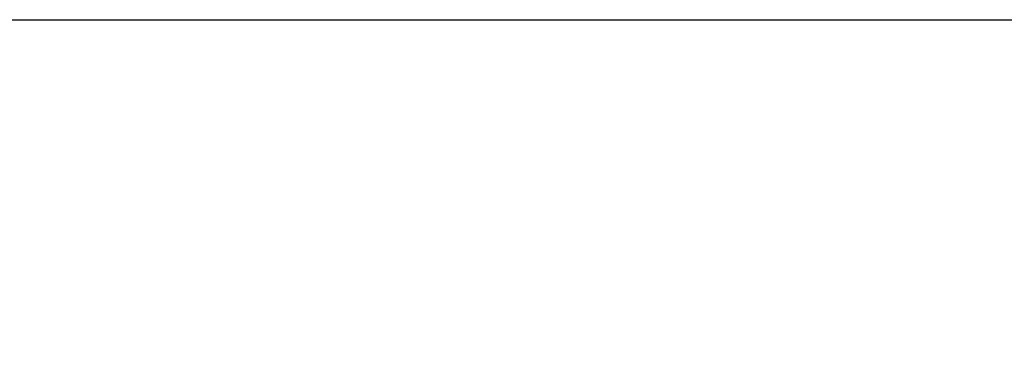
# Model space of a CAD drawing. Header units: metres. Extents: x 135527 to 1530300, y -118103 to -69281.
# Tile 78 of 89: x 227321 to 241128, y -75453 to -70538. Entities that reach past the tile are written whole.
import ezdxf

# ---------------------------------------------------------------- set-up
doc = ezdxf.new("R2010")
doc.units = ezdxf.units.M
doc.header["$LTSCALE"] = 0.1
doc.layers.add('_01Hulplijnen', color=6, linetype='Continuous', plot=False)

msp = doc.modelspace()

# ---------------------------------------------------------------- linework, layer by layer
at = {"layer": '_01Hulplijnen'}
msp.add_lwpolyline([(181160.4846729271, -70538.11959562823), (266768.4412364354, -70538.11959562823), (266768.4412364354, -99615.72287204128), (181160.4846729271, -99615.72287204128)], close=True, dxfattribs=at)

doc.saveas('drawing.dxf')
